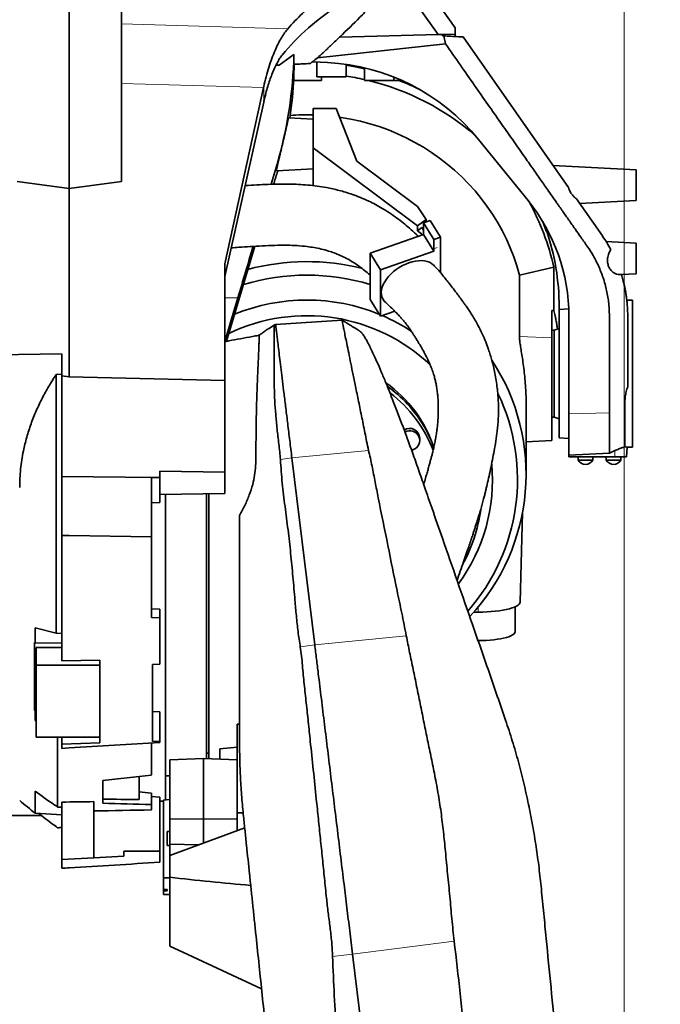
# Model space of a CAD drawing. Header units: millimetres. Extents: x 0 to 11920, y 0 to 8400.
# Tile 43 of 64: x 9065 to 9588, y 2539 to 3343. Entities that reach past the tile are written whole.
import ezdxf

# ---------------------------------------------------------------- set-up
doc = ezdxf.new("R2010")
doc.units = ezdxf.units.MM
doc.header["$LTSCALE"] = 20
doc.styles.add('SLDTEXTSTYLE0', font='TXT', dxfattribs={"width": 0.605})
doc.dimstyles.new('SLDDIMSTYLE0', dxfattribs={"dimtxt": 70, "dimasz": 70, "dimexe": 0, "dimexo": 0.0625, "dimgap": 17.5, "dimtad": 1, "dimdec": 1, "dimrnd": 1e-09, "dimzin": 12, "dimdsep": 46, "dimtxsty": 'SLDTEXTSTYLE0', "dimsah": 1, "dimcen": 0.09, "dimadec": 0, "dimazin": 3, "dimtfac": 1, "dimtofl": 0, "dimtmove": 0, "dimatfit": 3, "dimfxl": 1, "dimfrac": 2, "dimtolj": 1, "dimtzin": 12, "dimarcsym": 0})

# ---------------------------------------------------------------- blocks, each defined once
blk = doc.blocks.new('_D')
at = {"color": 7, "linetype": 'Continuous', "lineweight": 0}
for p, q in [((9105.74, 3785.49), (9105.74, 3906.18)), ((9558.74, 2030.15), (9558.74, 3906.18)), ((9558.74, 3876.18), (9105.74, 3876.18)), ((9558.74, 3876.18), (10481.16, 3876.18))]:
    blk.add_line(p, q, dxfattribs=at)
at = {"color": 7, "linetype": 'Continuous', "lineweight": 18}
for points in [[(9105.74, 3876.18), (9175.74, 3866.18), (9175.74, 3886.18)], [(9558.74, 3876.18), (9488.74, 3886.18), (9488.74, 3866.18)]]:
    blk.add_solid(points, dxfattribs=at)
at = {"color": 7, "linetype": 'Continuous', "lineweight": 18, "char_height": 70, "attachment_point": 1, "style": 'SLDTEXTSTYLE0'}
for s, insert in [('(2x M8 Through)', (9769.98, 3966.41)), ('453', (9583.32, 3966.41))]:
    blk.add_mtext(s, dxfattribs=dict(at, insert=insert))

msp = doc.modelspace()

# ---------------------------------------------------------------- linework, layer by layer
at = {"color": 7, "linetype": 'Continuous', "lineweight": 35}
for p, q in [((9391.44, 3378.24), (9420.74, 3336.39)), ((9406.82, 3330.97), (9375.5, 3375.7)), ((9105.74, 3366.09), (9105.74, 3205.14)), ((9148.24, 3362.37), (9148.24, 3210.87)), ((9406.82, 3330.97), (9326.54, 3328.87)), ((9410.39, 3331.07), (9406.82, 3330.97)), ((9420.74, 3331.34), (9410.39, 3331.07)), ((9410.39, 3331.07), (9410.39, 3329.86)), ((9411.7, 3329.79), (9410.39, 3329.86)), ((9411.7, 3329.79), (9412.93, 3323.26)), ((9420.74, 3336.39), (9420.74, 3331.34)), ((9420.74, 3329.32), (9420.74, 3331.34)), ((9513.41, 3205.92), (9427.24, 3328.98)), ((9308.36, 3311.96), (9412.93, 3323.26)), ((9277.21, 3305.97), (9289.21, 3314.59)), ((9274.48, 3305.83), (9277.21, 3305.97)), ((9289.31, 3306.61), (9289.28, 3303.75)), ((9316.66, 3308.09), (9304.5, 3308.73)), ((9307.74, 3308.56), (9307.74, 3296.39)), ((9331.74, 3296.39), (9331.74, 3306.63)), ((9346.74, 3303.78), (9346.74, 3293.39)), ((9299.74, 3293.39), (9288.96, 3293.39)), ((9311.74, 3293.39), (9299.74, 3293.39)), ((9319.74, 3296.39), (9307.74, 3296.39)), ((9311.74, 3293.39), (9311.74, 3296.39)), ((9331.74, 3296.39), (9319.74, 3296.39)), ((9358.74, 3293.39), (9346.74, 3293.39)), ((9370.74, 3293.39), (9358.74, 3293.39)), ((9370.74, 3293.39), (9370.74, 3296.23)), ((9374.74, 3293.39), (9370.74, 3293.39)), ((9374.74, 3293.39), (9374.74, 3294.57)), ((9232.74, 3143.54), (9264.37, 3287.71)), ((9264.49, 3275.74), (9232.74, 3133.22)), ((9287.03, 3271.4), (9285.75, 3262.75)), ((9304.74, 3270.6), (9304.74, 3238.29)), ((9304.74, 3270.6), (9323.78, 3270.6)), ((9323.78, 3270.6), (9340.44, 3227.47)), ((9304.74, 3261.75), (9284.86, 3262.79)), ((9480.31, 3195.38), (9439.88, 3245.31)), ((9304.74, 3238.29), (9389.94, 3174.65)), ((9304.74, 3207.49), (9304.74, 3238.29)), ((9275.43, 3225.11), (9270.64, 3208.64)), ((9340.44, 3227.47), (9389.94, 3190.5)), ((9275.13, 3219.67), (9304.74, 3221.23)), ((9275.9, 3219.71), (9275.43, 3218.06)), ((9568.74, 3220.48), (9500.72, 3224.04)), ((9568.74, 3220.48), (9568.74, 3195.48)), ((9063.24, 3210.87), (9105.74, 3205.14)), ((9105.74, 3205.14), (9148.24, 3210.87)), ((9105.74, 3051.49), (9105.74, 3205.14)), ((9541.08, 3166.4), (9519.82, 3196.77)), ((9522.42, 3193.05), (9568.74, 3195.48)), ((9389.94, 3190.5), (9397.01, 3179.94)), ((9397.01, 3179.94), (9389.94, 3174.65)), ((9394.92, 3177.17), (9400.36, 3179.06)), ((9403.37, 3163.63), (9394.92, 3177.17)), ((9394.92, 3177.17), (9394.92, 3169.52)), ((9397.01, 3177.89), (9397.01, 3179.94)), ((9400.36, 3179.06), (9408.81, 3165.52)), ((9492.38, 3178.13), (9495.25, 3170.29)), ((9389.94, 3170.67), (9389.94, 3174.65)), ((9393.54, 3173.36), (9389.94, 3170.67)), ((9389.94, 3170.67), (9393.26, 3168.18)), ((9393.26, 3168.18), (9393.63, 3167.9)), ((9394.92, 3171.15), (9393.54, 3173.36)), ((9394.92, 3169.52), (9394.92, 3167.53)), ((9494.78, 3171.6), (9495.25, 3171.41)), ((9495.25, 3171.41), (9495.25, 3170.29)), ((9394.92, 3167.53), (9351.42, 3152.37)), ((9394.06, 3167.23), (9393.63, 3167.9)), ((9393.63, 3167.9), (9393.63, 3167.08)), ((9394.92, 3167.53), (9403.37, 3153.99)), ((9403.37, 3163.63), (9408.81, 3165.52)), ((9403.37, 3163.63), (9403.37, 3155.98)), ((9408.81, 3165.52), (9408.81, 3139.32)), ((9541.14, 3166.31), (9541.08, 3166.4)), ((9568.74, 3160.48), (9544.17, 3161.77)), ((9568.74, 3160.48), (9568.74, 3135.48)), ((9257.26, 3158), (9234.08, 3080.44)), ((9359.87, 3138.83), (9351.42, 3152.37)), ((9351.42, 3152.37), (9351.42, 3114.48)), ((9403.37, 3153.99), (9359.87, 3138.83)), ((9403.37, 3155.98), (9403.37, 3153.99)), ((9232.74, 3048.36), (9232.74, 3143.54)), ((9359.87, 3138.83), (9359.87, 3100.94)), ((9408.81, 3139.32), (9408.81, 3136.7)), ((9408.81, 3136.7), (9408.81, 3136.42)), ((9473.26, 3134.46), (9501.31, 3140.88)), ((9501.31, 3140.88), (9501.31, 3105.52)), ((9473.26, 3084.44), (9473.26, 3134.46)), ((9556.59, 3134.84), (9568.74, 3135.48)), ((9556.59, 3134.84), (9558.1, 3129.53)), ((9232.74, 3080.37), (9243.38, 3115.92)), ((9359.87, 3100.94), (9351.42, 3114.48)), ((9565.74, 3113.98), (9561, 3113.98)), ((9565.74, 3113.98), (9565.74, 2993.98)), ((9359.87, 3100.94), (9371.44, 3104.97)), ((9499.74, 3083.1), (9499.74, 3105.58)), ((9505.74, 3106.48), (9505.74, 3108.47)), ((9513.62, 3106.89), (9505.74, 3106.48)), ((9505.74, 3106.48), (9505.74, 3001.48)), ((9328.42, 3097.75), (9274.2, 3093.99)), ((9513.74, 3021.25), (9513.74, 3100.98)), ((9561.74, 3100.98), (9561.74, 3100.91)), ((9561.74, 3100.91), (9561.74, 3095.86)), ((9561.74, 3095.86), (9561.74, 3091.92)), ((9273, 3093.69), (9268.28, 3090.63)), ((9274.2, 3093.99), (9272.99, 3093.77)), ((9274.22, 3093.99), (9274.21, 3093.99)), ((9501.74, 3089.48), (9499.74, 3089.48)), ((9505.74, 3090.93), (9501.74, 3089.48)), ((9501.74, 3053.98), (9501.74, 3089.48)), ((9235.95, 3080.78), (9232.74, 3080.2)), ((8984.1, 3068.48), (9099.74, 3070.2)), ((9099.74, 3052.26), (9099.74, 3070.2)), ((9099.74, 3053.44), (9094.95, 3053.17)), ((9094.95, 2842.14), (9094.95, 3053.17)), ((9099.74, 3052.26), (9099.74, 2969.95)), ((9105.74, 3051.49), (9099.74, 3052.26)), ((9232.74, 3048.36), (9105.74, 3051.49)), ((9232.74, 2973.65), (9232.74, 3048.36)), ((9501.74, 3018.48), (9501.74, 3053.98)), ((9478.74, 2971.87), (9478.74, 3031.14)), ((9546.74, 3024.16), (9546.74, 3022.08)), ((9499.74, 3018.48), (9501.74, 3018.48)), ((9501.74, 3018.48), (9505.74, 3017.02)), ((9513.74, 2987.55), (9513.74, 3021.25)), ((9099.74, 2999.28), (9099.74, 2999.28)), ((9391.88, 2999.39), (9391.88, 3001.34)), ((9478.74, 2998.18), (9499.75, 2999.28)), ((9505.74, 3001.48), (9513.74, 3001.06)), ((9560.8, 2985.98), (9561.22, 2993.99)), ((9561.1, 2993.98), (9565.74, 2993.98)), ((9306.18, 2832.49), (9287.51, 2985.14)), ((9513.74, 2987.55), (9546.74, 2989.03)), ((9513.74, 2985.98), (9513.74, 2987.55)), ((9551.27, 2985.98), (9513.74, 2985.98)), ((9521.24, 2985.98), (9521.24, 2983.38)), ((9521.24, 2983.38), (9533.24, 2983.38)), ((9533.24, 2983.38), (9533.24, 2985.98)), ((9544.24, 2985.98), (9544.24, 2983.38)), ((9544.24, 2983.38), (9556.24, 2983.38)), ((9551.28, 2991.12), (9546.74, 2989.03)), ((9560.8, 2985.98), (9551.27, 2985.98)), ((9556.24, 2983.38), (9556.24, 2985.98)), ((9099.74, 2969.95), (9177.3, 2969.23)), ((9099.74, 2969.95), (9099.74, 2921.86)), ((9172.74, 2968.99), (9177.3, 2969.23)), ((9172.74, 2968.99), (9172.74, 2920.76)), ((9179.74, 2969.29), (9177.3, 2969.23)), ((9179.74, 2969.29), (9179.74, 2974.27)), ((9232.74, 2973.65), (9179.74, 2974.27)), ((9179.74, 2969.29), (9179.74, 2948.83)), ((9232.74, 2956), (9232.74, 2973.65)), ((9179.74, 2955.28), (9232.74, 2956)), ((9184.24, 2955.35), (9184.24, 2705.67)), ((9217.74, 2955.8), (9217.74, 2739.59)), ((9172.74, 2948.37), (9179.74, 2948.83)), ((9473.82, 2867.49), (9475.79, 2940.47)), ((9099.74, 2921.86), (9099.74, 2819.34)), ((9172.74, 2920.76), (9172.74, 2854.89)), ((9469.74, 2843.3), (9469.74, 2863.6)), ((9179.74, 2861.58), (9172.74, 2862.01)), ((9179.74, 2854.59), (9172.74, 2854.89)), ((9179.74, 2854.59), (9179.74, 2861.58)), ((9179.74, 2854.59), (9179.74, 2816.63)), ((9439.74, 2859.24), (9435.96, 2859.24)), ((9094.95, 2842.14), (9077.93, 2846.51)), ((9077.93, 2846.51), (9077.93, 2834.24)), ((9099.74, 2841.83), (9094.95, 2842.14)), ((9077.23, 2834.42), (9077.23, 2778.95)), ((9077.93, 2834.24), (9099.74, 2833.87)), ((9078.74, 2830.35), (9078.74, 2815.98)), ((9078.74, 2830.35), (9099.74, 2830.35)), ((9130.74, 2815.98), (9078.74, 2815.98)), ((9078.74, 2757.14), (9078.74, 2815.98)), ((9130.74, 2819.87), (9099.74, 2819.34)), ((9130.74, 2752.37), (9130.74, 2819.87)), ((9179.74, 2816.63), (9173.74, 2816.52)), ((9173.74, 2816.52), (9173.74, 2753.71)), ((9077.23, 2778.95), (9078.74, 2778.95)), ((9077.93, 2778.62), (9077.93, 2770.81)), ((9078.74, 2778.6), (9077.93, 2778.62)), ((9179.74, 2777.85), (9173.74, 2778.04)), ((9179.74, 2753.9), (9179.74, 2777.85)), ((9077.93, 2770.81), (9078.74, 2770.82)), ((9077.93, 2770.81), (9078.74, 2770.46)), ((9242.74, 2767.78), (9244.74, 2767.84)), ((9242.74, 2767.78), (9242.74, 2695.3)), ((9078.74, 2757.14), (9130.74, 2757.14)), ((9096.21, 2757.14), (9096.21, 2700.07)), ((9099.74, 2751.41), (9099.74, 2757.14)), ((9099.74, 2751.41), (9130.74, 2752.37)), ((9099.74, 2751.41), (9099.74, 2747.94)), ((9172.74, 2752.34), (9172.74, 2726.23)), ((9173.74, 2753.71), (9179.74, 2753.9)), ((9179.74, 2753.9), (9179.74, 2752.85)), ((9217.74, 2743.99), (9219.74, 2743.99)), ((9228.74, 2747.61), (9242.74, 2749.03)), ((9228.74, 2747.61), (9228.74, 2739.2)), ((9187.74, 2738.7), (9215.24, 2739.68)), ((9187.74, 2690.24), (9187.74, 2738.7)), ((9242.74, 2738.7), (9215.24, 2739.68)), ((9215.24, 2690.42), (9215.24, 2739.68)), ((9133, 2703.11), (9133, 2721.85)), ((9162.74, 2706.17), (9162.74, 2725.11)), ((9184.24, 2725.49), (9187.74, 2725.49)), ((9077.93, 2713.06), (9077.93, 2694.93)), ((9172.74, 2702.08), (9172.74, 2711.37)), ((9099.74, 2657.17), (9099.74, 2704.11)), ((9125.74, 2658.54), (9125.74, 2704.48)), ((9172.74, 2708.61), (9179.74, 2708.07)), ((9172.74, 2697.71), (9172.74, 2702.08)), ((9179.74, 2708.07), (9179.74, 2664.09)), ((9179.74, 2704.99), (9182.74, 2704.99)), ((9182.74, 2705.55), (9187.74, 2706.35)), ((9182.74, 2705.55), (9182.74, 2642.13)), ((9077.93, 2694.93), (9099.74, 2693.79)), ((9247.7, 2695.3), (9242.74, 2695.3)), ((9242.74, 2695.3), (9242.74, 2680.69)), ((9040.74, 2693.07), (9083.04, 2693.07)), ((9187.74, 2690.24), (9215.24, 2690.42)), ((9187.74, 2669.68), (9187.74, 2690.24)), ((9242.74, 2690.24), (9215.24, 2690.42)), ((9215.24, 2670.65), (9215.24, 2690.42)), ((9187.74, 2680.07), (9185.74, 2680.07)), ((9185.74, 2668.77), (9185.74, 2680.07)), ((9187.74, 2660.61), (9248.98, 2682.97)), ((9187.74, 2669.68), (9211.48, 2669.28)), ((9187.74, 2660.61), (9187.74, 2669.68)), ((9179.74, 2664.09), (9150.24, 2664.09)), ((9150.24, 2664.09), (9150.24, 2659.82)), ((9179.74, 2664.09), (9179.74, 2654.97)), ((9185.74, 2668.77), (9187.74, 2668.77)), ((9125.74, 2658.54), (9099.74, 2657.17)), ((9099.74, 2657.17), (9099.74, 2650.03)), ((9150.24, 2659.82), (9125.74, 2658.54)), ((9187.74, 2660.61), (9187.74, 2642.73)), ((9182.74, 2642.13), (9187.74, 2642.13)), ((9182.74, 2642.13), (9182.74, 2632.78)), ((9187.74, 2642.73), (9187.74, 2586.56)), ((9182.74, 2632.78), (9185.74, 2632.78)), ((9182.74, 2631.74), (9182.74, 2632.78)), ((9182.74, 2631.74), (9182.74, 2628.58)), ((9185.74, 2631.74), (9182.74, 2631.74)), ((9185.74, 2631.74), (9185.74, 2632.78)), ((9187.74, 2586.56), (9202.58, 2579.67)), ((9202.54, 2579.59), (9262.74, 2551.52)), ((9372.6, 2289.23), (9337.05, 2579.97))]:
    msp.add_line(p, q, dxfattribs=at)
at = {"color": 8, "linetype": 'Continuous', "lineweight": 18}
for p, q in [((9148.24, 3339.58), (9284.21, 3335.68)), ((9289.28, 3306.61), (9289.28, 3303.75)), ((9264.37, 3287.71), (9148.24, 3291.05)), ((9264.49, 3275.74), (9264.49, 3288.26)), ((9275.43, 3222.77), (9275.43, 3225.11)), ((9275.43, 3218.06), (9275.43, 3219.69)), ((9393.26, 3168.18), (9393.4, 3168.29)), ((9403.37, 3155.98), (9406.09, 3156.93)), ((9243.38, 3115.92), (9232.74, 3115.97)), ((9499.74, 3083.1), (9473.26, 3084.44)), ((9513.74, 3021.25), (9546.74, 3022.08)), ((9350.09, 2991.35), (9287.51, 2985.14)), ((9287.51, 2985.14), (9278.12, 2983.77)), ((9551.27, 2985.98), (9551.28, 2991.12)), ((9439.74, 2863.69), (9439.74, 2859.24)), ((9380.94, 2839.92), (9306.18, 2832.49)), ((9306.18, 2832.49), (9294.36, 2830.77)), ((9420.01, 2590.66), (9337.05, 2579.97)), ((9337.05, 2579.97), (9320.72, 2578.08))]:
    msp.add_line(p, q, dxfattribs=at)
at = {"color": 7, "linetype": 'Continuous', "lineweight": 35, "flags": 128}
for points in [[(9346.74, 3302.99), (9339.12, 3304.58), (9331.74, 3305.83)], [(9473.26, 3134.46), (9471.11, 3141.96), (9468.62, 3149.36), (9465.79, 3156.64), (9462.63, 3163.8), (9459.14, 3170.81), (9455.33, 3177.66), (9451.21, 3184.33), (9446.78, 3190.82), (9442.06, 3197.12), (9437.05, 3203.2), (9431.76, 3209.05), (9426.21, 3214.67), (9420.41, 3220.05), (9414.36, 3225.16), (9408.08, 3230.01), (9401.59, 3234.58), (9394.89, 3238.87), (9388, 3242.86), (9380.93, 3246.54), (9373.7, 3249.91), (9366.32, 3252.97), (9358.8, 3255.7), (9351.17, 3258.1), (9343.43, 3260.17), (9335.61, 3261.9), (9327.71, 3263.29), (9326.54, 3263.47)], [(9383.11, 3144.53), (9380.43, 3143.48), (9377.79, 3142.21), (9375.22, 3140.74), (9372.76, 3139.1), (9370.45, 3137.29), (9368.32, 3135.35), (9366.39, 3133.31), (9364.7, 3131.19), (9363.27, 3129.03), (9362.11, 3126.85), (9361.25, 3124.68), (9360.7, 3122.56), (9360.46, 3120.52), (9360.54, 3118.58), (9360.94, 3116.77), (9361.65, 3115.11), (9362.66, 3113.64), (9363.2, 3113.04)], [(9403.03, 3142.77), (9402.95, 3142.85), (9401.52, 3144.01), (9399.83, 3144.95), (9397.9, 3145.65), (9395.77, 3146.11), (9393.46, 3146.3), (9391, 3146.24), (9388.43, 3145.92), (9385.79, 3145.35), (9383.11, 3144.53)], [(9385.13, 2991.62), (9386.26, 2991.89), (9387.81, 2992.56), (9389.19, 2993.53), (9390.33, 2994.76), (9391.18, 2996.18), (9391.7, 2997.75), (9391.88, 2999.39), (9391.7, 3001.03), (9391.18, 3002.6), (9390.33, 3004.03), (9389.19, 3005.26), (9387.81, 3006.23), (9386.26, 3006.9), (9384.6, 3007.24), (9382.9, 3007.24), (9381.23, 3006.9), (9379.77, 3006.28)], [(9172.74, 2920.76), (9105.74, 2921.77), (9099.74, 2921.86)], [(9473.82, 2867.49), (9473.63, 2866.68), (9473.08, 2865.82), (9472.15, 2864.98), (9470.87, 2864.17), (9469.25, 2863.39), (9467.31, 2862.66), (9465.07, 2861.99), (9462.54, 2861.37), (9459.77, 2860.83), (9456.78, 2860.35), (9453.6, 2859.96), (9450.27, 2859.65), (9446.83, 2859.42), (9443.3, 2859.29), (9439.74, 2859.24)], [(9469.74, 2843.3), (9469.7, 2842.9), (9469.35, 2842.11), (9468.65, 2841.34), (9467.61, 2840.59), (9466.25, 2839.87), (9464.57, 2839.19), (9462.61, 2838.56), (9460.37, 2837.99), (9457.9, 2837.48), (9455.21, 2837.03), (9452.34, 2836.66), (9449.32, 2836.37), (9446.19, 2836.16), (9442.98, 2836.03), (9439.74, 2835.99)], [(9077.93, 2834.24), (9077.84, 2834.26), (9077.75, 2834.29), (9077.66, 2834.31), (9077.58, 2834.33), (9077.49, 2834.35), (9077.4, 2834.38), (9077.31, 2834.4), (9077.23, 2834.42)], [(9179.74, 2752.85), (9105.74, 2748.31), (9099.74, 2747.94)]]:
    msp.add_lwpolyline(points, dxfattribs=at)
at = {"color": 7, "linetype": 'Continuous', "lineweight": 35}
for centre, radius, start, end in [((8921.68, 3770.74), 600, 309.43169, 310.55467), ((9307.76, 3138.32), 170, 39, 87), ((9299.82, 3087.73), 211.71, 77.19661, 81.32924), ((9300.89, 3091.08), 208.21, 49.02113, 76.32926), ((9300.57, 3097.77), 209.24, 64.07012, 69.23986), ((9299.74, 3080.88), 184.54, 88.4474, 94.25557), ((9363.74, 3100.98), 150, 0, 39), ((9309.71, 3099.13), 196.09, 12.29137, 29.05519), ((9311.43, 3108.43), 194.31, 0.01101, 18.91441), ((9299.74, 2961.15), 184.33, 75.72801, 105.13623), ((9299.74, 2957.43), 177.04, 73.02981, 107.02186), ((9299.74, 2958.29), 155.81, 67.67132, 112.27839), ((9299.68, 2954.73), 146.58, 46.50556, 115.75996), ((9300.77, 2960.97), 152.95, 56.44872, 66.69083), ((9308.95, 2971.8), 169.73, 316.82406, 33.33319), ((9303.05, 2960.07), 105.93, 18.47602, 54.71191), ((9302.35, 2956.22), 107.91, 30.84423, 54.26476), ((9302.99, 2952.93), 107.04, 21.05039, 52.79823), ((9308.75, 2967.58), 162.95, 318.69758, 25.55159), ((9383.76, 3001.15), 8.13, 1.32107, 124.32495), ((9304.67, 2957.74), 105.15, 19.95342, 30.77946), ((9527.36, 2986.78), 7, 209.04975, 269.02274), ((9527.12, 2986.78), 7, 270.97726, 330.95025), ((9550.36, 2986.78), 7, 209.04975, 269.02274), ((9550.12, 2986.78), 7, 270.97726, 330.95025), ((9307.57, 2967.22), 143.7, 323.76956, 5.12498), ((9306.99, 2962.45), 136.15, 331.67327, 351.60435), ((9287.58, 3222.41), 490.82, 244.62259, 244.7131), ((9357.79, 3047.31), 450, 229.44661, 231.54278)]:
    msp.add_arc(centre, radius, start, end, dxfattribs=at)
for centre, major_axis, ratio, start_param, end_param in [((9707.02, 3273.63), (449.93, 19.52), 0.3983, 2.549148, 2.806158), ((9707.02, 3259.14), (449.96, -13.05), 0.431731, 2.662365, 2.804671), ((8949.3, 3326.03), (-88.04, 334.83), 0.980801, 4.163851, 4.426939), ((8949.3, 3303.84), (339.45, 21.21), 0.914638, 6.110534, 6.214694), ((9264.36, 3223.43), (18.82, 119.5), 0.097034, 1.012713, 1.01823), ((9707.02, 3220.88), (448.86, 38.91), 0.821409, 2.885154, 2.88794), ((9261.14, 3116.31), (87.43, 301.67), 0.049133, 1.241036, 1.273831), ((9281.35, 3241.16), (6.24, 21.49), 0.049456, 2.612222, 3.158816), ((9240.4, 3187.98), (130.95, 449.41), 0.049708, 4.565862, 4.659917), ((10312.26, 3053.98), (1144.87, -58.2), 0.012734, 2.358578, 2.36052), ((8751.94, 2867.55), (1653.22, 138.23), 0.109379, 4.935823, 4.960598), ((9800.58, 2865.03), (1710.43, -99.18), 0.118736, 4.33714, 4.343433), ((9124.82, 2861.89), (4185.14, 59.51), 0.037609, 4.705861, 4.712074), ((8503.84, 2939.15), (1766.93, -102.45), 0.118736, 5.083334, 5.101407), ((8751.94, 2924.97), (1653.25, -95.98), 0.123953, 4.952164, 4.976939), ((4074.97, 3007.8), (7549.99, -159.76), 0.035744, 5.440726, 5.441353), ((6820.42, 2901.49), (5720.62, 0), 0.039078, 5.127164, 5.136159), ((4074.97, 2936.6), (7549.99, -52.77), 0.038728, 5.440241, 5.440868), ((9226.12, 2901.49), (7154.4, -32.27), 0.038172, 4.706498, 4.707197)]:
    msp.add_ellipse(centre, major_axis=major_axis, ratio=ratio, start_param=start_param, end_param=end_param, dxfattribs=at)
for points, knots in [([(9328.79, 3331.01), (9334.27, 3336.31), (9341.85, 3343.64), (9349.12, 3351.28), (9351.13, 3353.38)], [0, 0, 0, 0, 0.724381, 1, 1, 1, 1]), ([(9264.49, 3288.26), (9265.14, 3291.04), (9266.43, 3296.59), (9268.65, 3304.3), (9271.08, 3311.49), (9273.63, 3317.86), (9276.22, 3323.39), (9278.82, 3328.14), (9281.5, 3332.33), (9283.31, 3334.56), (9284.21, 3335.68)], [0, 0, 0, 0, 0.1274254, 0.2548555, 0.3861416, 0.5174333, 0.6366863, 0.7559423, 0.8779704, 1, 1, 1, 1]), ([(9311.79, 3314.87), (9311.78, 3314.86), (9311.74, 3314.83), (9312.09, 3315.16), (9312.76, 3315.8), (9313.85, 3316.83), (9315.41, 3318.32), (9317.7, 3320.49), (9320.62, 3323.26), (9324.4, 3326.85), (9327.22, 3329.52), (9328.79, 3331.01)], [0, 0, 0, 0, 0.037781, 0.123554, 0.203669, 0.285686, 0.395707, 0.508896, 0.657327, 0.809959, 1, 1, 1, 1]), ([(9427.24, 3328.98), (9424.9, 3329.1), (9420.59, 3329.33), (9415.39, 3329.6), (9412.55, 3329.75), (9411.7, 3329.79)], [0, 0, 0, 0, 0.455791, 0.838247, 1, 1, 1, 1]), ([(9412.93, 3323.26), (9417.01, 3317.44), (9424.93, 3306.12), (9436.48, 3289.63), (9447.36, 3274.1), (9457.55, 3259.54), (9467.07, 3245.95), (9475.6, 3233.77), (9483.18, 3222.94), (9489.88, 3213.37), (9495.43, 3205.45), (9499.93, 3199.01), (9502.64, 3195.15), (9504.33, 3192.74), (9505.09, 3191.66), (9505.83, 3190.59), (9506.56, 3189.55), (9507.28, 3188.52), (9507.99, 3187.5), (9510.14, 3184.44), (9513.72, 3179.33), (9518.69, 3172.21), (9523.76, 3164.94), (9528.85, 3157.82), (9534.04, 3149.85), (9538.5, 3140.95), (9542.3, 3130.91), (9544.99, 3120.51), (9546.4, 3110.88), (9546.8, 3102.16), (9546.72, 3094.17), (9546.75, 3085.22), (9546.74, 3078.51), (9546.74, 3074.3), (9546.74, 3073.26), (9546.74, 3072.22), (9546.74, 3071.18), (9546.74, 3070.15), (9546.74, 3069.11), (9546.74, 3068.07), (9546.74, 3067.11), (9546.74, 3066.05), (9546.74, 3064.62), (9546.74, 3062.52), (9546.74, 3059.71), (9546.74, 3057.18), (9546.74, 3055.11), (9546.74, 3053.71), (9546.74, 3052.23), (9546.74, 3050.68), (9546.74, 3049.06), (9546.74, 3047.35), (9546.74, 3039.05), (9546.74, 3031.31), (9546.74, 3024.16)], [0, 0, 0, 0, 0.062209, 0.120973, 0.176292, 0.228165, 0.276592, 0.321575, 0.358309, 0.392376, 0.423774, 0.443036, 0.461135, 0.465038, 0.468883, 0.472669, 0.476397, 0.480066, 0.483676, 0.487228, 0.512786, 0.538343, 0.563254, 0.590392, 0.614926, 0.646691, 0.678588, 0.710811, 0.742984, 0.766155, 0.789278, 0.814912, 0.846582, 0.849693, 0.852803, 0.855914, 0.859024, 0.862135, 0.865245, 0.868356, 0.871466, 0.873885, 0.877907, 0.884317, 0.89274, 0.903174, 0.907141, 0.911336, 0.915759, 0.92041, 0.92529, 0.930397, 0.935733, 1, 1, 1, 1]), ([(9279.6, 3314.18), (9278.9, 3313.25), (9277.5, 3311.38), (9275.36, 3307.73), (9273.23, 3303.45), (9271.24, 3298.72), (9269.41, 3293.72), (9267.75, 3288.51), (9266.17, 3282.89), (9265.21, 3278.8), (9264.72, 3276.76)], [0, 0, 0, 0, 0.130747, 0.261496, 0.396024, 0.530552, 0.646574, 0.762594, 0.881298, 1, 1, 1, 1]), ([(9289.21, 3314.59), (9289.19, 3313.14), (9289.15, 3310.22), (9289.12, 3307.81), (9289.1, 3306.6)], [0, 0, 0, 0, 0.499545, 1, 1, 1, 1]), ([(9289.1, 3306.6), (9289.13, 3306.6), (9290.9, 3306.69), (9294.09, 3306.86), (9297.87, 3307.06), (9300.62, 3307.2), (9302.44, 3307.3), (9302.66, 3307.31), (9302.78, 3307.31)], [0, 0, 0, 0, 0.003288, 0.196846, 0.391506, 0.589609, 0.788895, 1, 1, 1, 1]), ([(9275.43, 3222.77), (9275.52, 3223.23), (9275.75, 3224.32), (9276.24, 3226.47), (9276.89, 3229.22), (9277.64, 3232.33), (9278.47, 3235.74), (9279.34, 3239.34), (9280.22, 3243.06), (9281.08, 3246.75), (9281.89, 3250.29), (9282.63, 3253.56), (9283.27, 3256.45), (9283.81, 3258.87), (9284.24, 3260.76), (9284.56, 3262.04), (9284.77, 3262.73), (9284.83, 3262.73), (9284.85, 3262.72)], [0, 0, 0, 0, 0.043982, 0.105919, 0.167866, 0.232118, 0.296377, 0.362951, 0.429525, 0.49712, 0.564709, 0.631717, 0.698717, 0.764286, 0.829849, 0.894039, 0.958226, 1, 1, 1, 1]), ([(9390.71, 3166.06), (9390.14, 3166.63), (9387.83, 3168.92), (9383.71, 3172.65), (9378.48, 3177.09), (9373.05, 3181.26), (9367.41, 3185.17), (9361.52, 3188.86), (9355.84, 3192.07), (9349.86, 3195.08), (9343.67, 3197.81), (9337.34, 3200.21), (9331.53, 3202.1), (9326.11, 3203.62), (9320.9, 3204.88), (9314.9, 3206.09), (9308.09, 3207.17), (9300.48, 3208.02), (9292.93, 3208.55), (9285.46, 3208.81), (9277.81, 3208.84), (9269.76, 3208.65), (9260.99, 3208.24), (9254.11, 3207.83), (9250.1, 3207.56), (9249.29, 3207.5)], [0, 0, 0, 0, 0.0168429, 0.0676581, 0.1141655, 0.1560973, 0.2042843, 0.2493012, 0.2912058, 0.3299583, 0.3770849, 0.4195646, 0.4577877, 0.492347, 0.5259616, 0.5591934, 0.60851, 0.6574238, 0.7060576, 0.7544038, 0.8028954, 0.8563795, 0.9164292, 0.9832993, 1, 1, 1, 1]), ([(9513.41, 3205.92), (9513.63, 3205.25), (9514.08, 3203.89), (9515.13, 3201.85), (9516.51, 3199.85), (9518.14, 3198.09), (9519.29, 3197.18), (9519.82, 3196.77)], [0, 0, 0, 0, 0.170141, 0.345231, 0.57222, 0.805741, 1, 1, 1, 1]), ([(9541.14, 3166.31), (9542.34, 3164.55), (9544.79, 3160.94), (9546.9, 3157.18), (9547.97, 3155.26)], [0, 0, 0, 0, 0.489698, 1, 1, 1, 1]), ([(9237.98, 3156.72), (9240.05, 3156.86), (9245.19, 3157.21), (9253.56, 3157.79), (9263.33, 3158.39), (9273.53, 3158.82), (9283.06, 3158.9), (9291.79, 3158.58), (9299.02, 3157.94), (9305.63, 3156.98), (9311.52, 3155.79), (9317.07, 3154.3), (9322.25, 3152.53), (9327.13, 3150.54), (9332.22, 3148.05), (9336.87, 3145.37), (9341.11, 3142.62), (9344.98, 3139.82), (9348.46, 3137.05), (9350.58, 3135.16), (9351.42, 3134.41)], [0, 0, 0, 0, 0.053563, 0.132704, 0.21561, 0.301928, 0.390048, 0.456347, 0.523956, 0.570751, 0.618921, 0.6689, 0.708263, 0.75012, 0.795814, 0.846547, 0.883452, 0.923795, 0.969701, 1, 1, 1, 1]), ([(9547.97, 3155.26), (9547.35, 3154.26), (9546.4, 3152.74), (9545.6, 3150.23), (9545.15, 3147.69), (9545.19, 3144.64), (9546.03, 3141.44), (9547.35, 3139.07), (9548.9, 3137.36), (9550.62, 3136.09), (9552.7, 3135.18), (9554.77, 3134.8), (9556.09, 3134.83), (9556.59, 3134.84)], [0, 0, 0, 0, 0.118044, 0.179261, 0.242809, 0.350665, 0.450766, 0.559024, 0.638795, 0.720854, 0.826112, 0.934379, 1, 1, 1, 1]), ([(9422.38, 2885.21), (9422.58, 2885.79), (9423.7, 2888.99), (9425.67, 2894.63), (9428.16, 2901.8), (9430.38, 2908.21), (9432.26, 2913.68), (9433.82, 2918.28), (9435.08, 2922.07), (9436.11, 2925.22), (9437.07, 2928.2), (9437.99, 2931.07), (9438.9, 2933.93), (9439.76, 2936.7), (9440.71, 2939.81), (9441.79, 2943.47), (9442.91, 2947.43), (9443.99, 2951.42), (9444.9, 2954.91), (9445.63, 2957.83), (9446.57, 2961.72), (9447.79, 2967.07), (9449.34, 2974.22), (9450.87, 2981.64), (9452.37, 2989.24), (9453.78, 2997.09), (9454.83, 3004.13), (9455.53, 3010.34), (9455.92, 3015.3), (9456.14, 3020.06), (9456.21, 3024.34), (9456.17, 3027.8), (9456.09, 3030.49), (9455.98, 3032.83), (9455.82, 3035.46), (9455.56, 3038.61), (9455.1, 3042.96), (9454.37, 3048.25), (9453.32, 3054.13), (9452.14, 3059.6), (9450.88, 3064.59), (9449.53, 3069.27), (9447.9, 3074.34), (9445.78, 3080.07), (9442.96, 3086.66), (9439.98, 3092.65), (9437.07, 3097.84), (9434.62, 3101.88), (9432.27, 3105.49), (9430.19, 3108.52), (9428.43, 3111), (9426.98, 3113.01), (9425.69, 3114.77), (9424.36, 3116.57), (9422.89, 3118.55), (9420.98, 3121.1), (9418.52, 3124.33), (9415.74, 3127.93), (9412.77, 3131.68), (9409.73, 3135.38), (9406.4, 3139.26), (9404.18, 3141.57), (9403.02, 3142.78)], [0, 0, 0, 0, 0.005761, 0.031572, 0.056482, 0.078537, 0.097727, 0.114113, 0.127758, 0.138705, 0.148636, 0.15989, 0.168632, 0.178058, 0.188178, 0.199978, 0.215253, 0.230088, 0.24263, 0.252863, 0.261641, 0.284653, 0.310966, 0.339764, 0.3669, 0.395222, 0.426308, 0.444584, 0.462688, 0.479892, 0.495901, 0.509134, 0.517369, 0.525089, 0.534758, 0.546429, 0.560104, 0.583279, 0.605566, 0.626329, 0.645552, 0.663241, 0.68095, 0.705755, 0.733075, 0.762897, 0.781614, 0.799361, 0.815128, 0.828921, 0.839744, 0.848939, 0.857092, 0.865818, 0.875453, 0.886761, 0.901919, 0.920878, 0.937547, 0.956278, 0.977069, 1, 1, 1, 1]), ([(9558.1, 3129.53), (9558.37, 3128.46), (9558.92, 3126.26), (9559.64, 3122.83), (9560.3, 3119.19), (9560.78, 3115.84), (9561.16, 3112.62), (9561.45, 3109.38), (9561.69, 3105.42), (9561.72, 3102.54), (9561.74, 3100.98)], [0, 0, 0, 0, 0.114009, 0.235079, 0.363209, 0.498401, 0.586714, 0.699752, 0.837514, 1, 1, 1, 1]), ([(9363.2, 3113.04), (9364.58, 3111.68), (9367.21, 3109.09), (9370.61, 3105.81), (9373.44, 3102.99), (9375.77, 3100.54), (9377.67, 3098.42), (9379.21, 3096.59), (9380.64, 3094.81), (9382.03, 3092.98), (9383.41, 3091.06), (9384.68, 3089.2), (9385.97, 3087.23), (9387.36, 3085.07), (9388.97, 3082.52), (9390.87, 3079.41), (9393.08, 3075.69), (9395.52, 3071.34), (9397.91, 3066.73), (9400.03, 3062.2), (9401.83, 3057.81), (9403.25, 3053.67), (9404.31, 3049.87), (9405.08, 3046.51), (9405.73, 3043.06), (9406.28, 3039.19), (9406.7, 3035), (9406.97, 3030.61), (9407.09, 3026.1), (9407.04, 3021.36), (9406.85, 3017.2), (9406.6, 3013.96), (9406.4, 3011.82), (9406.19, 3009.88), (9405.95, 3007.89), (9405.58, 3005.17), (9405.01, 3001.64), (9404.22, 2997.52), (9403.37, 2993.58), (9402.54, 2990.08), (9401.75, 2986.97), (9400.95, 2983.93), (9400.09, 2980.8), (9399.14, 2977.42), (9398.1, 2973.77), (9396.91, 2969.6), (9395.91, 2966.1), (9395.28, 2963.96), (9395.13, 2963.45)], [0, 0, 0, 0, 0.031787, 0.060689, 0.08668, 0.109664, 0.129554, 0.146287, 0.159834, 0.177177, 0.19307, 0.207949, 0.222645, 0.240138, 0.260637, 0.284075, 0.313168, 0.345633, 0.379714, 0.410825, 0.438798, 0.468088, 0.49325, 0.514659, 0.537159, 0.563863, 0.591857, 0.61868, 0.646839, 0.677076, 0.707469, 0.721494, 0.734033, 0.744925, 0.75531, 0.768931, 0.792542, 0.816709, 0.839203, 0.858663, 0.875205, 0.890795, 0.908492, 0.926311, 0.945129, 0.966471, 0.991926, 1, 1, 1, 1]), ([(9504.37, 3090.43), (9504.36, 3090.48), (9504.2, 3091.85), (9503.79, 3094.35), (9503.16, 3097.87), (9502.33, 3101.76), (9501.7, 3104.09), (9501.31, 3105.52)], [0, 0, 0, 0, 0.007151, 0.219571, 0.436403, 0.654725, 1, 1, 1, 1]), ([(9350.09, 2991.35), (9349.54, 2993.78), (9348.44, 2998.65), (9347.19, 3005.83), (9345.74, 3012.83), (9344.3, 3019.67), (9342.96, 3026.34), (9341.64, 3032.82), (9340.36, 3039.09), (9338.8, 3046.73), (9337.03, 3055.44), (9335.13, 3064.76), (9333.43, 3073.11), (9332, 3080.15), (9330.83, 3085.92), (9329.95, 3090.2), (9329.31, 3093.31), (9328.87, 3095.49), (9328.55, 3097.06), (9328.39, 3097.87), (9328.42, 3097.67), (9328.43, 3097.64)], [0, 0, 0, 0, 0.038938, 0.077996, 0.117347, 0.156772, 0.196593, 0.236494, 0.276701, 0.316989, 0.389805, 0.463117, 0.5372, 0.612342, 0.680114, 0.748293, 0.804524, 0.857586, 0.910844, 0.983568, 1, 1, 1, 1]), ([(9343.09, 3088.66), (9342.87, 3088.8), (9342.28, 3089.16), (9341.48, 3089.65), (9340.54, 3090.23), (9339.67, 3090.77), (9338.83, 3091.29), (9338.05, 3091.77), (9336.78, 3092.55), (9335.21, 3093.53), (9333.62, 3094.51), (9332.58, 3095.16), (9331.91, 3095.58), (9331.25, 3095.98), (9330.53, 3096.43), (9329.68, 3096.96), (9329.04, 3097.36), (9328.58, 3097.65), (9328.48, 3097.71)], [0, 0, 0, 0, 0.039596, 0.105191, 0.167698, 0.227175, 0.283669, 0.337223, 0.387874, 0.54269, 0.663197, 0.716848, 0.759509, 0.801613, 0.852446, 0.912027, 0.98083, 1, 1, 1, 1]), ([(9268.22, 3090.71), (9268.22, 3090.72), (9268.23, 3090.72), (9267.89, 3090.47), (9267.24, 3089.99), (9266.31, 3089.31), (9265.1, 3088.44), (9263.36, 3087.18), (9261.83, 3086.09), (9260.88, 3085.42)], [0, 0, 0, 0, 0.085602, 0.223161, 0.354445, 0.489186, 0.627503, 0.769191, 1, 1, 1, 1]), ([(9278.12, 2983.77), (9277.96, 2985.93), (9277.66, 2990.25), (9276.53, 2998.64), (9275.35, 3008.93), (9274.28, 3020.77), (9273.45, 3032.2), (9273.04, 3043.06), (9272.98, 3053.29), (9273, 3062.6), (9273, 3070.86), (9273, 3077.95), (9273, 3082.84), (9273, 3086.13), (9273, 3088.29), (9273, 3090.11), (9273, 3091.99), (9273, 3093.5), (9273, 3093.64), (9273, 3093.7)], [0, 0, 0, 0, 0.033374, 0.066858, 0.134131, 0.202494, 0.271268, 0.343138, 0.415486, 0.489297, 0.563629, 0.63743, 0.71176, 0.749737, 0.787785, 0.826052, 0.864394, 0.936865, 1, 1, 1, 1]), ([(9287.51, 2985.14), (9286.93, 2989.93), (9285.75, 2999.52), (9284.1, 3013.06), (9282.54, 3025.85), (9281.11, 3037.51), (9279.83, 3048.01), (9278.68, 3057.38), (9277.65, 3065.79), (9276.75, 3073.18), (9275.97, 3079.52), (9275.33, 3084.75), (9274.83, 3088.85), (9274.47, 3091.84), (9274.26, 3093.5), (9274.18, 3094.19), (9274.2, 3093.99), (9274.2, 3093.99)], [0, 0, 0, 0, 0.075127, 0.150214, 0.225257, 0.300253, 0.37036, 0.440428, 0.510456, 0.580447, 0.650406, 0.720336, 0.790241, 0.860128, 0.930003, 0.999871, 1, 1, 1, 1]), ([(9462.02, 2771), (9459.76, 2777.59), (9455.25, 2790.77), (9446.22, 2816.78), (9431.28, 2859.62), (9415.78, 2904.14), (9402.74, 2941.63), (9397.05, 2957.95), (9393.35, 2968.57), (9390.86, 2975.69), (9388.38, 2982.69), (9385.19, 2991.6), (9381.31, 3002.27), (9376.81, 3014.39), (9372.4, 3025.98), (9368.18, 3036.78), (9364.19, 3046.72), (9360.44, 3055.73), (9356.91, 3063.86), (9353.95, 3070.35), (9351.51, 3075.43), (9349.5, 3079.35), (9347.68, 3082.65), (9345.86, 3085.58), (9344.26, 3087.76), (9343.43, 3088.35), (9343.06, 3088.61)], [0, 0, 0, 0, 0.049126, 0.098341, 0.19694, 0.375591, 0.437006, 0.481675, 0.499824, 0.517977, 0.536181, 0.554421, 0.588712, 0.623237, 0.658118, 0.693495, 0.727789, 0.762319, 0.79722, 0.83263, 0.858327, 0.884126, 0.910246, 0.936476, 0.971962, 1, 1, 1, 1]), ([(9561.74, 3091.92), (9561.74, 3090.84), (9561.74, 3088.99), (9561.74, 3086.65), (9561.74, 3085.22), (9561.74, 3084.54), (9561.74, 3084.06), (9561.74, 3083.51), (9561.74, 3082.75), (9561.74, 3082.07), (9561.74, 3081.47), (9561.74, 3080.95), (9561.74, 3080.25), (9561.74, 3079.26), (9561.74, 3077.93), (9561.74, 3076.31), (9561.74, 3074.46), (9561.74, 3072.42), (9561.74, 3070.39), (9561.74, 3068.1), (9561.74, 3065.71), (9561.74, 3063.42), (9561.74, 3061.65), (9561.74, 3059.85), (9561.74, 3057.83), (9561.74, 3055.42), (9561.74, 3053.02), (9561.74, 3050.61), (9561.74, 3048.2), (9561.74, 3045.85), (9561.74, 3044.3), (9561.74, 3043.55)], [0, 0, 0, 0, 0.0704011, 0.121553, 0.1534559, 0.1647509, 0.1661097, 0.1845217, 0.2010918, 0.2158205, 0.2287089, 0.2397583, 0.248971, 0.2737857, 0.3012561, 0.3314096, 0.3726416, 0.4138737, 0.4551057, 0.4963378, 0.5536997, 0.6003066, 0.6361584, 0.6612552, 0.7101135, 0.7589718, 0.8078302, 0.8566885, 0.9055468, 0.9544051, 1, 1, 1, 1]), ([(9232.74, 3080.2), (9233.81, 3080.39), (9241.3, 3081.76), (9248.8, 3083.13), (9255.22, 3084.3)], [0, 0, 0, 0, 0.142739, 1, 1, 1, 1]), ([(9244.74, 2938.15), (9246.24, 2940.88), (9249.25, 2946.34), (9252.86, 2954.85), (9255.57, 2963.15), (9257.18, 2971.17), (9257.93, 2978.78), (9258.19, 2986.26), (9258.17, 2995.56), (9258.21, 3006.47), (9258.41, 3018.64), (9258.7, 3030.04), (9259.06, 3040.55), (9259.45, 3050.08), (9259.81, 3058.63), (9260.14, 3066.12), (9260.4, 3072.37), (9260.58, 3077.38), (9260.72, 3081.2), (9260.82, 3084.02), (9260.86, 3084.95), (9260.88, 3085.42)], [0, 0, 0, 0, 0.0395579, 0.0791944, 0.1186929, 0.1530887, 0.1876398, 0.222314, 0.2568782, 0.3200033, 0.3833487, 0.4466911, 0.509812, 0.572724, 0.6358581, 0.698987, 0.7618917, 0.8213224, 0.8809429, 0.9405659, 1, 1, 1, 1]), ([(9255.22, 3084.3), (9256.03, 3084.45), (9257.68, 3084.75), (9259.56, 3085.14), (9260.6, 3085.36), (9260.88, 3085.42)], [0, 0, 0, 0, 0.41276, 0.837508, 1, 1, 1, 1]), ([(9478.7, 3031.14), (9478.71, 3032.56), (9478.72, 3036.27), (9478.41, 3042.59), (9477.85, 3049.77), (9477.07, 3056.8), (9476.18, 3063.43), (9475.25, 3069.57), (9474.39, 3074.94), (9473.72, 3079.4), (9473.32, 3082.62), (9473.28, 3083.89), (9473.26, 3084.44)], [0, 0, 0, 0, 0.063504, 0.166366, 0.272169, 0.375919, 0.482534, 0.588809, 0.698129, 0.80476, 0.914647, 1, 1, 1, 1]), ([(9499.74, 2999.37), (9499.74, 2999.37), (9499.74, 2999.35), (9499.74, 3000.51), (9499.74, 3002.86), (9499.74, 3006.46), (9499.74, 3011.01), (9499.74, 3016.48), (9499.74, 3022.6), (9499.74, 3029.32), (9499.74, 3036.31), (9499.74, 3043.51), (9499.74, 3050.6), (9499.74, 3057.49), (9499.74, 3063.9), (9499.74, 3069.74), (9499.74, 3074.75), (9499.74, 3078.87), (9499.74, 3081.6), (9499.74, 3082.68), (9499.74, 3083.1)], [0, 0, 0, 0, 0.0110747, 0.0701687, 0.130982, 0.189951, 0.25065, 0.3092655, 0.3695964, 0.4279228, 0.487942, 0.546178, 0.6060986, 0.6644081, 0.724397, 0.7829257, 0.8431338, 0.9019368, 0.9624253, 1, 1, 1, 1]), ([(9094.95, 3053.17), (9092.92, 3050.02), (9088.87, 3043.7), (9083.48, 3033.85), (9078.61, 3023.62), (9074.38, 3013.01), (9070.86, 3002.03), (9068.44, 2992.15), (9066.89, 2983.47), (9065.94, 2976.03), (9065.34, 2968.53), (9065.26, 2963.51), (9065.22, 2961)], [0, 0, 0, 0, 0.1133836, 0.2268506, 0.340214, 0.4575385, 0.574986, 0.6922853, 0.7688569, 0.8454276, 0.922714, 1, 1, 1, 1]), ([(9559.47, 2994.26), (9559.47, 2994.42), (9559.46, 2994.84), (9559.46, 2996.17), (9559.46, 2998.38), (9559.46, 3001.29), (9559.46, 3004.89), (9559.46, 3009.09), (9559.47, 3013.86), (9559.45, 3019.14), (9559.47, 3024.86), (9559.37, 3030.25), (9559.65, 3035.15), (9560.45, 3039.37), (9561.31, 3042.16), (9561.74, 3043.55)], [0, 0, 0, 0, 0.05252, 0.138724, 0.225203, 0.311408, 0.397612, 0.484092, 0.570297, 0.656501, 0.742981, 0.829185, 0.885984, 0.943079, 1, 1, 1, 1]), ([(9546.74, 3022.06), (9546.74, 3020.2), (9546.74, 3016.5), (9546.74, 3011.38), (9546.74, 3006.65), (9546.74, 3002.39), (9546.74, 2998.61), (9546.74, 2995.39), (9546.74, 2992.68), (9546.74, 2991.38), (9546.74, 2990.73)], [0, 0, 0, 0, 0.125, 0.25, 0.375, 0.5, 0.625, 0.75, 0.875, 1, 1, 1, 1]), ([(9380.94, 2839.92), (9379.74, 2846.08), (9377.33, 2858.39), (9372, 2882.92), (9365.86, 2914.35), (9359.67, 2943.88), (9355.46, 2965.48), (9353.07, 2978.47), (9351.08, 2987.06), (9350.09, 2991.35)], [0, 0, 0, 0, 0.121782, 0.243576, 0.487139, 0.74356, 0.829051, 0.914542, 1, 1, 1, 1]), ([(9559.47, 2994.26), (9558.99, 2994.11), (9557.82, 2993.75), (9555.25, 2992.83), (9552.88, 2991.85), (9551.54, 2991.24), (9551.28, 2991.12)], [0, 0, 0, 0, 0.23104, 0.566413, 0.916441, 1, 1, 1, 1]), ([(9561.1, 2994), (9561.14, 2993.99), (9561.3, 2993.96), (9560.63, 2994.08), (9559.76, 2994.21), (9559.47, 2994.26)], [0, 0, 0, 0, 0.1506096, 0.7189988, 1, 1, 1, 1]), ([(9294.36, 2830.78), (9293.72, 2834.99), (9292.43, 2843.43), (9291.11, 2856.19), (9289.8, 2871.1), (9288.36, 2888.16), (9286.56, 2907.32), (9284.38, 2926.43), (9281.91, 2945.49), (9279.41, 2964.56), (9278.55, 2977.37), (9278.12, 2983.77)], [0, 0, 0, 0, 0.083284, 0.166601, 0.24992, 0.375006, 0.500089, 0.625061, 0.750037, 0.875039, 1, 1, 1, 1]), ([(9546.74, 2990.73), (9546.74, 2990.37), (9546.74, 2989.69), (9546.74, 2989.24), (9546.74, 2989.03)], [0, 0, 0, 0, 0.519399, 1, 1, 1, 1]), ([(9219.74, 2739.52), (9219.74, 2741.52), (9219.74, 2745.62), (9219.74, 2753.17), (9219.74, 2761.72), (9219.74, 2771.23), (9219.74, 2781.76), (9219.74, 2793.15), (9219.74, 2805.27), (9219.74, 2818), (9219.74, 2831.45), (9219.74, 2845.39), (9219.74, 2859.71), (9219.74, 2874.24), (9219.74, 2889.11), (9219.74, 2904.06), (9219.74, 2918.96), (9219.74, 2933.64), (9219.74, 2946), (9219.74, 2953.28), (9219.74, 2955.83)], [0, 0, 0, 0, 0.055616, 0.113727, 0.170043, 0.226749, 0.28386, 0.341947, 0.398275, 0.454993, 0.512112, 0.570203, 0.626556, 0.683301, 0.740496, 0.798626, 0.855046, 0.911863, 0.969133, 1, 1, 1, 1]), ([(9244.74, 2938.15), (9244.74, 2908.02), (9244.74, 2870.36), (9244.74, 2828.95), (9244.74, 2813.81), (9244.74, 2802.37), (9244.74, 2790.73), (9244.74, 2778.9), (9244.74, 2766.93), (9244.74, 2758.84), (9244.74, 2754.79)], [0, 0, 0, 0, 0.499208, 0.623981, 0.686386, 0.748786, 0.811454, 0.874123, 0.937063, 1, 1, 1, 1]), ([(9420.01, 2590.66), (9419.35, 2596.7), (9418.03, 2608.8), (9416.53, 2627.11), (9414.64, 2645.46), (9412.93, 2663.09), (9411.29, 2679.94), (9409.35, 2695.95), (9406.9, 2711.87), (9403.96, 2727.2), (9400.92, 2741.98), (9397.98, 2756.26), (9395.1, 2770.47), (9392.22, 2784.6), (9389.36, 2798.63), (9386.56, 2812.57), (9383.59, 2826.34), (9381.83, 2835.39), (9380.94, 2839.92)], [0, 0, 0, 0, 0.070771, 0.141692, 0.212955, 0.284336, 0.346654, 0.409186, 0.471715, 0.534504, 0.592083, 0.649662, 0.707589, 0.765515, 0.823956, 0.882397, 0.941202, 1, 1, 1, 1]), ([(9320.72, 2578.08), (9320.52, 2582.05), (9320.12, 2589.99), (9318.68, 2601.89), (9317.08, 2613.79), (9315.56, 2627.12), (9314.15, 2641.87), (9312.44, 2658.04), (9310.79, 2674.25), (9309.11, 2690.47), (9307.18, 2709.23), (9304.98, 2730.45), (9302.77, 2751.41), (9300.88, 2769.59), (9299.23, 2785.14), (9297.51, 2800.53), (9296.3, 2813.25), (9295.45, 2823.34), (9294.72, 2828.3), (9294.35, 2830.77)], [0, 0, 0, 0, 0.046023, 0.092109, 0.138244, 0.184333, 0.24647, 0.308608, 0.371392, 0.434176, 0.497163, 0.590352, 0.683542, 0.746389, 0.809236, 0.872749, 0.93626, 0.968135, 1, 1, 1, 1]), ([(9337.05, 2579.97), (9336.28, 2586.27), (9334.74, 2598.89), (9332.41, 2617.91), (9329.96, 2637.97), (9327.39, 2659.04), (9324.69, 2681.08), (9322.01, 2703.01), (9319.35, 2724.78), (9316.71, 2746.34), (9314.11, 2767.63), (9311.54, 2788.61), (9309.38, 2806.33), (9307.59, 2820.93), (9306.65, 2828.64), (9306.18, 2832.49)], [0, 0, 0, 0, 0.073442, 0.146889, 0.220337, 0.305515, 0.39069, 0.47586, 0.56102, 0.646169, 0.731303, 0.81642, 0.901517, 0.950762, 1, 1, 1, 1]), ([(9491.2, 2633.2), (9490.59, 2638.95), (9489.38, 2650.44), (9487, 2667.73), (9484.16, 2685.02), (9480.8, 2702.37), (9476.94, 2719.68), (9472.53, 2736.96), (9467.61, 2754.1), (9463.88, 2765.36), (9462.02, 2771)], [0, 0, 0, 0, 0.122643, 0.245275, 0.369261, 0.493262, 0.619219, 0.74516, 0.872313, 1, 1, 1, 1]), ([(9248, 2692.35), (9247.49, 2697.58), (9246.48, 2708.04), (9245.49, 2723.7), (9244.85, 2739.32), (9244.78, 2749.63), (9244.74, 2754.79)], [0, 0, 0, 0, 0.248594, 0.497743, 0.748588, 1, 1, 1, 1]), ([(9077.93, 2713.06), (9082.86, 2709.45), (9088.48, 2705.33), (9094.66, 2701.11), (9095.79, 2700.35), (9096.21, 2700.07)], [0, 0, 0, 0, 0.818365, 0.932655, 1, 1, 1, 1]), ([(9080.8, 2694.78), (9084.52, 2691.88), (9089.6, 2687.93), (9094.82, 2684.18), (9096.21, 2683.18)], [0, 0, 0, 0, 0.7344814, 1, 1, 1, 1]), ([(9248, 2692.35), (9248.41, 2688.45), (9249.22, 2680.66), (9250.86, 2664.98), (9252.51, 2649.21), (9254.17, 2633.38), (9255.42, 2621.45), (9256.67, 2609.51), (9258.34, 2593.52), (9260.43, 2573.52), (9263.79, 2541.44), (9269.56, 2486.27), (9277.75, 2407.99), (9287.53, 2314.6), (9297.3, 2221.19), (9306.71, 2131.24), (9315.75, 2044.82), (9321.53, 1989.58), (9324.42, 1961.96)], [0, 0, 0, 0, 0.015989, 0.031978, 0.064065, 0.080279, 0.096494, 0.112765, 0.129036, 0.16202, 0.195008, 0.260981, 0.388824, 0.516668, 0.64451, 0.772353, 0.88617, 1, 1, 1, 1]), ([(9099.74, 2650.03), (9101.73, 2650.15), (9128.4, 2651.79), (9155.07, 2653.44), (9179.74, 2654.97)], [0, 0, 0, 0, 0.074638, 1, 1, 1, 1]), ([(9187.74, 2642.73), (9198.71, 2641.49), (9220.66, 2639.03), (9242.81, 2637.08), (9253.88, 2636.11)], [0, 0, 0, 0, 0.499937, 1, 1, 1, 1]), ([(9491.2, 2633.2), (9491.86, 2626.46), (9493.18, 2612.98), (9495.81, 2586.11), (9500.42, 2539.03), (9510.24, 2438.71), (9523.06, 2307.89), (9535.16, 2184.26), (9543.32, 2100.93), (9547.18, 2061.54), (9549.11, 2041.84)], [0, 0, 0, 0, 0.034103, 0.068214, 0.136443, 0.272899, 0.577187, 0.800173, 0.900087, 1, 1, 1, 1]), ([(9459.06, 1735.89), (9459.79, 1740.81), (9461.24, 1750.66), (9462.37, 1765.54), (9463.08, 1780.46), (9463.53, 1795.4), (9463.97, 1810.34), (9466.3, 1850.95), (9469.33, 1892.68), (9472.45, 1935.58), (9473.89, 1953.98), (9475.1, 1972.38), (9475.88, 1990.8), (9475.9, 2013.33), (9474.65, 2039.95), (9472.28, 2070.61), (9469.17, 2101.21), (9465.68, 2131.78), (9462.09, 2162.34), (9456.75, 2213.25), (9450.1, 2284.55), (9442.44, 2359.88), (9436.72, 2419.03), (9432.96, 2461.98), (9429.13, 2504.93), (9425.02, 2547.85), (9421.68, 2576.39), (9420.01, 2590.66)], [0, 0, 0, 0, 0.017359, 0.034723, 0.052115, 0.06953, 0.086943, 0.104335, 0.211618, 0.233091, 0.254574, 0.27605, 0.297508, 0.318959, 0.354791, 0.390626, 0.426488, 0.462371, 0.498255, 0.534118, 0.641401, 0.748685, 0.798948, 0.849217, 0.899483, 0.949743, 1, 1, 1, 1]), ([(9373.03, 2080.29), (9371.28, 2098.58), (9367.77, 2135.18), (9362.62, 2188.24), (9357.3, 2239.46), (9351.75, 2288.83), (9345.55, 2338.12), (9339.08, 2386.78), (9332.87, 2434.87), (9328, 2477.16), (9324.42, 2514.26), (9321.94, 2546.14), (9321.13, 2567.43), (9320.73, 2578.08)], [0, 0, 0, 0, 0.110141, 0.220281, 0.319491, 0.418699, 0.517939, 0.617181, 0.712798, 0.808412, 0.872279, 0.936149, 1, 1, 1, 1])]:
    msp.add_open_spline(points, degree=3, knots=knots, dxfattribs=at)

# ---------------------------------------------------------------- dimensions: what is measured, and where the dimension line sits
at = {"color": 7, "linetype": 'Continuous', "lineweight": 18}
dim = msp.add_linear_dim(base=(9105.74, 3876.18), p1=(9558.74, 2026.15), p2=(9105.74, 3781.49), angle=0, text='<> (2x M8 Through)', dimstyle='SLDDIMSTYLE0', dxfattribs=at)
dim.commit()
dim.dimension.update_dxf_attribs({"geometry": '_D', "text_midpoint": (10032.24, 3876.18), "dimtype": 160})

doc.saveas('drawing.dxf')
